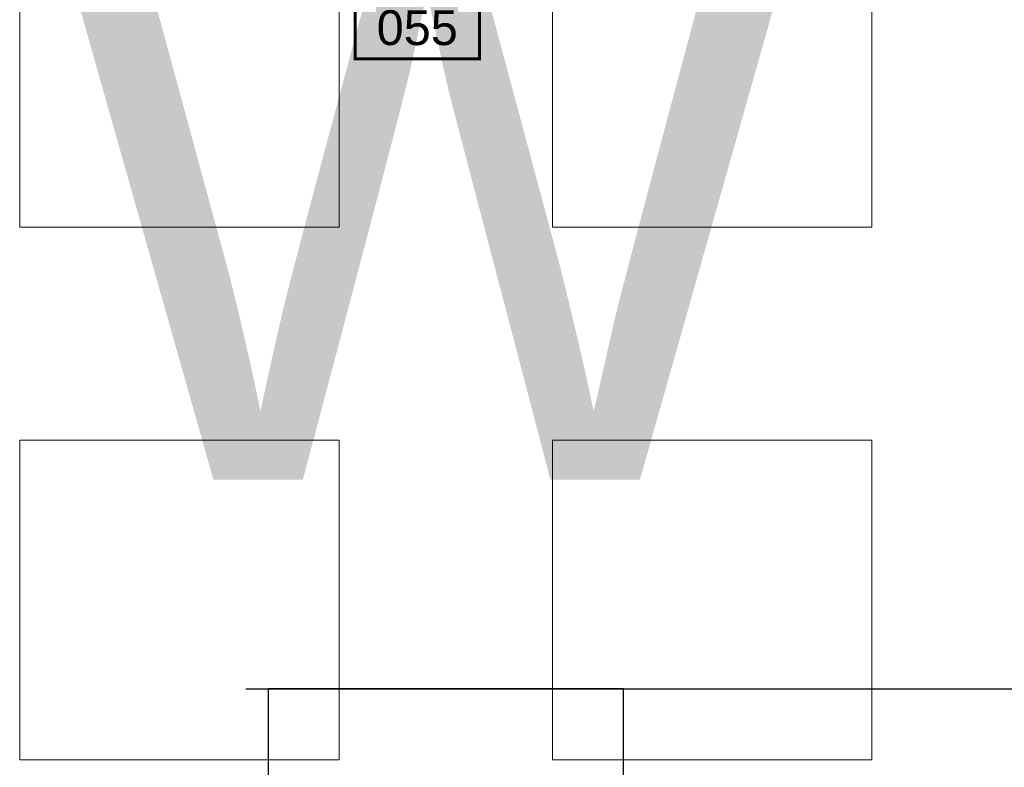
# Model space of a CAD drawing. Header units: centimetres. Extents: x -228435 to 111511, y -89367 to 428125.
# Tile 113 of 219: x -42940 to -37395, y 81657 to 85869. Entities that reach past the tile are written whole.
import ezdxf
from ezdxf.enums import TextEntityAlignment as Align

# ---------------------------------------------------------------- set-up
doc = ezdxf.new("R2010")
doc.units = ezdxf.units.CM
doc.header["$LTSCALE"] = 50
doc.linetypes.add('DASHDOT2', pattern=[12.7, 6.35, -3.175, 0, -3.175])
doc.linetypes.add('HIDDENX2', pattern=[19.05, 12.7, -6.35])
doc.layers.get('0').update_dxf_attribs({"color": 8})
for name, color, linetype in [('ARCH_INFO_AREA_ETYKIETY_200', 8, 'Continuous'), ('ARCH_INFO_OSIE_IST', 8, 'DASHDOT2'), ('ARCH_WYKŁADZINA', 8, 'Continuous'), ('bgde-tekst', 7, 'Continuous'), ('Osie rzutów$0$ARCH_INFO_OSIE_OPISY_IST', 8, 'Continuous')]:
    doc.layers.add(name, color=color, linetype=linetype)
doc.layers.add('ARCH_SUFITY_PODWIESZANE', color=8, linetype='HIDDENX2', lineweight=9)
doc.styles.add('Arial', font='ARIAL.TTF')

# ---------------------------------------------------------------- blocks, each defined once
blk = doc.blocks.new('SU Lampy kwadratowe +0')
at = {"layer": 'ARCH_SUFITY_PODWIESZANE', "ltscale": 2.5}
for points in [[(7820, 13150), (8000, 13150), (8000, 12970), (7820, 12970)], [(8120, 13150), (8300, 13150), (8300, 12970), (8120, 12970)], [(7820, 12850), (8000, 12850), (8000, 12670), (7820, 12670)], [(8120, 12850), (8300, 12850), (8300, 12670), (8120, 12670)]]:
    blk.add_lwpolyline(points, close=True, dxfattribs=at)
blk = doc.blocks.new('etykieta_numer')
at = {"color": 0, "linetype": 'ByBlock', "const_width": 2.44}
blk.add_lwpolyline([(-50, -50), (-50, 0), (50, 0), (50, -50)], close=True, dxfattribs=at)
at = {"color": 0, "linetype": 'ByBlock', "style": 'Arial'}
blk.add_attdef('AECAREA:NUMBER', text='', height=28, dxfattribs=at).set_placement((0, -25), align=Align.MIDDLE)
blk = doc.blocks.new('Osie rzutów')
at = {"layer": 'ARCH_INFO_OSIE_IST', "ltscale": 10}
blk.add_line((7947.38, 12710), (13655, 12710), dxfattribs=at)

msp = doc.modelspace()

# ---------------------------------------------------------------- linework, layer by layer
at = {"layer": 'ARCH_WYKŁADZINA', "linetype": 'Continuous', "lineweight": -3}
for p, q in [((-39540, 82100, 630), (-41540, 82100, 630)), ((-41540, 82100, 630), (-41540, 68500, 630)), ((-39540, 70500, 630), (-39540, 82100, 630))]:
    msp.add_line(p, q, dxfattribs=at)

# ---------------------------------------------------------------- block references
at = {"layer": 'ARCH_INFO_AREA_ETYKIETY_200', "linetype": 'Continuous', "lineweight": -3, "xscale": 7, "yscale": 7, "zscale": 10}
msp.add_blockref('etykieta_numer', (-40701.05531, 85998.75914, 630), dxfattribs=at).add_auto_attribs({'AECAREA:NUMBER': '055'})
at = {"layer": 'ARCH_SUFITY_PODWIESZANE', "ltscale": 2.5, "xscale": 10, "yscale": 10, "zscale": 10}
msp.add_blockref('SU Lampy kwadratowe +0', (-121140, -45000, -5670), dxfattribs=at)
at = {"layer": 'Osie rzutów$0$ARCH_INFO_OSIE_OPISY_IST', "xscale": 10, "yscale": 10, "zscale": 10}
msp.add_blockref('Osie rzutów', (-121140, -45000, 630), dxfattribs=at)

# ---------------------------------------------------------------- texts
at = {"layer": 'bgde-tekst', "color": 5, "style": 'Arial'}
msp.add_text('WT2', height=3240, dxfattribs=at).set_placement((-42785.95432, 83277.28419, -274269.18915))

doc.saveas('drawing.dxf')
